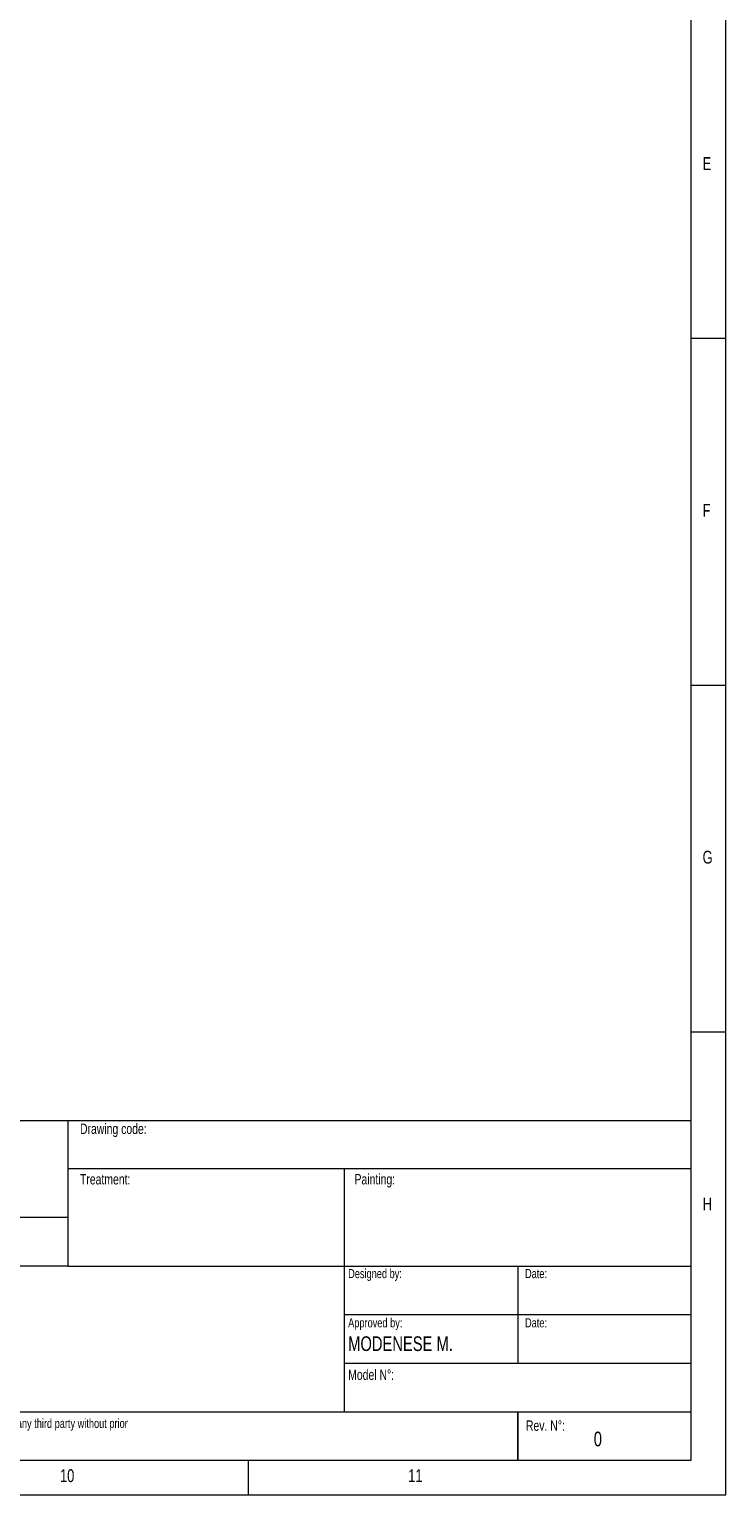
# Model space of a CAD drawing. Header units: millimetres. Extents: x 5 to 589, y 5 to 415.
# Tile 10 of 18: x 489 to 589, y 5 to 216. Entities that reach past the tile are written whole.
import ezdxf

# ---------------------------------------------------------------- set-up
doc = ezdxf.new("R2010")
doc.units = ezdxf.units.MM
doc.layers.add('CONTORNO', color=179, linetype='Continuous')
doc.styles.add('SLDTEXTSTYLE0', font='TXT', dxfattribs={"width": 0.75})

# ---------------------------------------------------------------- blocks, each defined once
blk = doc.blocks.new('SW_NOTE_0')
at = {"color": 0, "linetype": 'Continuous', "lineweight": 0, "char_height": 1.3229, "attachment_point": 1, "style": 'SLDTEXTSTYLE0'}
for s, insert in [('written authorization.', (0, -0.06)), ('This document belongs to OLI Spa / Visam Srl and cannot be divulged to any third party without prior', (0, 1.71))]:
    blk.add_mtext(s, dxfattribs=dict(at, insert=insert))

msp = doc.modelspace()

# ---------------------------------------------------------------- linework, layer by layer
at = {"color": 7, "linetype": 'Continuous', "lineweight": 18}
for p, q in [((589.403, 5.095), (589.403, 415.077)), ((584.403, 10.057), (584.403, 410.039)), ((589.403, 171.761), (584.403, 171.761)), ((589.403, 121.761), (584.403, 121.761)), ((589.403, 71.761), (584.403, 71.761)), ((402.204, 59.057), (584.404, 59.057)), ((494.536, 59.057), (494.536, 38.057)), ((534.404, 52.057), (494.536, 52.057)), ((534.404, 52.057), (534.404, 17.057)), ((584.404, 52.057), (534.404, 52.057)), ((494.536, 45.057), (402.204, 45.057)), ((494.536, 38.057), (402.204, 38.057)), ((494.536, 38.057), (584.404, 38.057)), ((559.404, 38.057), (559.404, 24.057)), ((534.404, 31.057), (584.404, 31.057)), ((534.404, 24.057), (584.404, 24.057)), ((442.692, 17.057), (584.404, 17.057)), ((10.014, 10.057), (584.403, 10.057)), ((520.514, 10.095), (520.514, 5.095)), ((5.014, 5.095), (589.403, 5.095))]:
    msp.add_line(p, q, dxfattribs=at)
at = {"layer": 'CONTORNO'}
msp.add_line((559.404, 17.057), (559.404, 10.057), dxfattribs=at)

# ---------------------------------------------------------------- block references
at = {"color": 7, "linetype": 'Continuous', "lineweight": 0}
msp.add_blockref('SW_NOTE_0', (444.025, 14.328), dxfattribs=at)

# ---------------------------------------------------------------- texts
at = {"color": 7, "linetype": 'Continuous', "lineweight": 0, "attachment_point": 1, "style": 'SLDTEXTSTYLE0'}
for s, insert, char_height in [('E', (586.07, 197.929), 1.852), ('F', (586.07, 147.929), 1.852), ('G', (586.07, 97.929), 1.852), ('Drawing code:', (496.283, 58.598), 1.5), ('Treatment:', (496.283, 51.324), 1.5), ('Painting:', (535.872, 51.324), 1.5), ('H', (586.07, 47.929), 1.852), ('Designed by:', (534.957, 37.635), 1.32292), ('Date:', (560.464, 37.635), 1.3229), ('Approved by:', (534.957, 30.539), 1.32292), ('Date:', (560.464, 30.539), 1.3229), ('MODENESE M.', (534.957, 27.927), 2.11667), ('Model N°:', (534.957, 23.143), 1.5), ('Rev. N°:', (560.596, 15.805), 1.5), ('0', (570.378, 14.184), 2.117), ('10', (493.4, 8.763), 1.8521), ('11', (543.608, 8.763), 1.8521)]:
    msp.add_mtext(s, dxfattribs=dict(at, insert=insert, char_height=char_height))

doc.saveas('drawing.dxf')
